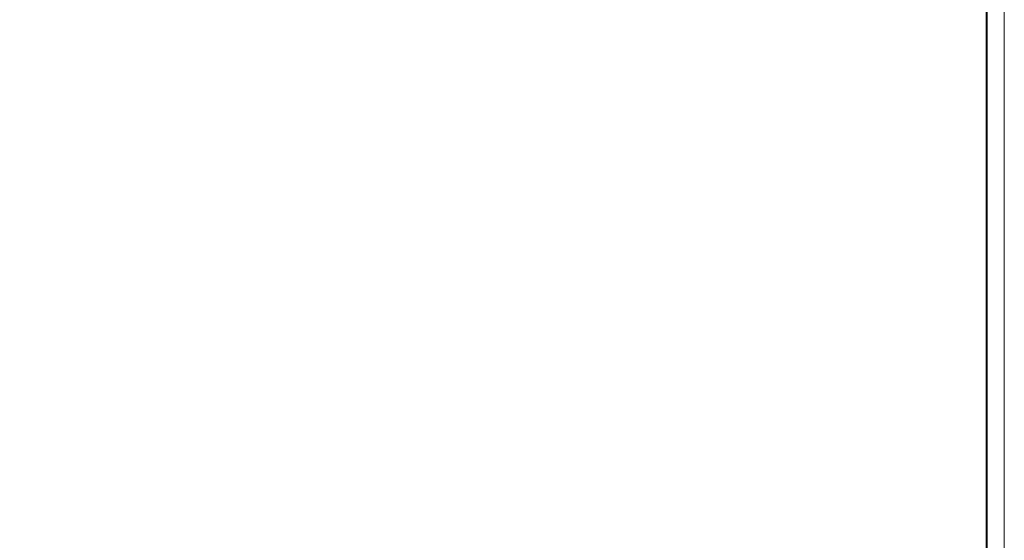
# Model space of a CAD drawing. Header units: millimetres. Extents: x -195178 to 1761886, y 140622 to 301105.
# Tile 127 of 131: x 1648432 to 1676592, y 197203 to 212101. Entities that reach past the tile are written whole.
import ezdxf

# ---------------------------------------------------------------- set-up
doc = ezdxf.new("R2010")
doc.units = ezdxf.units.MM
doc.layers.add('формат', color=250, linetype='Continuous')
doc.styles.add('Arial', font='arial.ttf', dxfattribs={"width": 0.9, "height": 699.9999999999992})

# ---------------------------------------------------------------- blocks, each defined once
blk = doc.blocks.new('*U57')
at = {"color": 0, "lineweight": 0}
blk.add_lwpolyline([(-841, 3.464264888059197e-14), (6.661338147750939e-14, 6.661338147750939e-14), (-1.377945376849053e-14, 594.0000000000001), (-841.0000000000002, 594.0000000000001)], close=True, dxfattribs=at)
at = {"lineweight": 40}
blk.add_lwpolyline([(-821, 5.000000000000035), (-4.999999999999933, 5.000000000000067), (-5.000000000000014, 589.0000000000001), (-821.0000000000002, 589.0000000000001)], close=True, dxfattribs=at)
at = {"style": 'Arial', "width": 0.9, "flags": 8}
blk.add_attdef('FORMAT', (-36.87188609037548, 1.257088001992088), '', height=2.8, dxfattribs=at)

msp = doc.modelspace()

# ---------------------------------------------------------------- block references
at = {"layer": 'формат', "xscale": 100, "yscale": 100, "zscale": 100}
msp.add_blockref('*U57', (1676592.240143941, 182304.784122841), dxfattribs=at)

doc.saveas('drawing.dxf')
